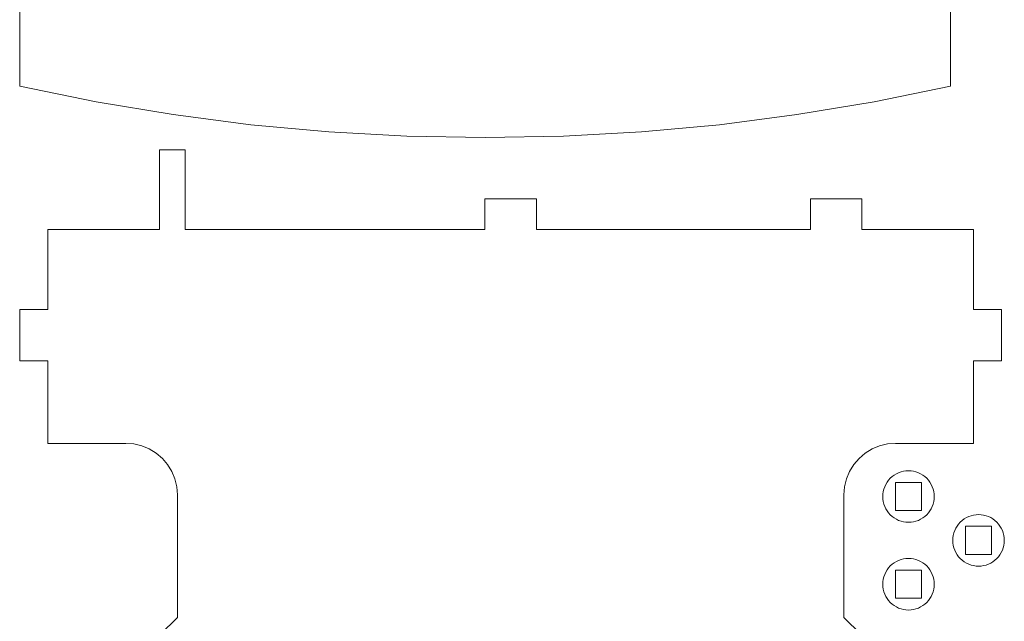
# Model space of a CAD drawing. Header units: millimetres. Extents: x -198 to 278, y -321 to 286.
# Tile 28 of 256: x -196 to -91, y -4 to 61. Entities that reach past the tile are written whole.
import ezdxf

# ---------------------------------------------------------------- set-up
doc = ezdxf.new("R2010")
doc.units = ezdxf.units.MM
doc.header["$MEASUREMENT"] = 0
doc.layers.add('Layer 1', color=7, linetype='Continuous')

msp = doc.modelspace()

# ---------------------------------------------------------------- linework, layer by layer
at = {"layer": 'Layer 1', "color": 175, "lineweight": 9}
for points, knots in [([(-99.7604, 141.7492), (-99.7604, 141.7492), (-99.7604, 147.7454), (-99.7604, 147.7454), (-99.7604, 147.7454), (-96.2404, 147.7454), (-96.2404, 147.7454), (-96.2404, 147.7454), (-96.2404, 177.0659), (-96.2404, 177.0659), (-96.2404, 177.0659), (-98.9884, 177.0659), (-98.9884, 177.0659), (-98.9884, 177.0659), (-98.9884, 180.064), (-98.9884, 180.064), (-98.9884, 180.064), (-96.2404, 180.064), (-96.2404, 180.064), (-96.2404, 180.064), (-96.2404, 219.5274), (-96.2404, 219.5274), (-96.2404, 219.5274), (-99.7604, 219.5274), (-99.7604, 219.5274), (-99.7604, 219.5274), (-99.7604, 225.5235), (-99.7604, 225.5235), (-99.7604, 225.5235), (-96.2404, 225.5235), (-96.2404, 225.5235), (-96.2404, 225.5235), (-96.2404, 233.7677), (-96.2404, 233.7677), (-96.2404, 233.7677), (-96.3025, 234.2484), (-96.3025, 234.2484), (-96.3025, 234.2484), (-96.4845, 234.7097), (-96.4845, 234.7097), (-96.4845, 234.7097), (-96.774, 235.1199), (-96.774, 235.1199), (-96.774, 235.1199), (-97.1513, 235.4512), (-97.1513, 235.4512), (-97.1513, 235.4512), (-97.5906, 235.681), (-97.5906, 235.681), (-97.5906, 235.681), (-98.0621, 235.7936), (-98.0621, 235.7936), (-98.0621, 235.7936), (-100.362, 236.0383), (-100.362, 236.0383), (-100.362, 236.0383), (-104.4875, 236.4388), (-104.4875, 236.4388), (-104.4875, 236.4388), (-108.6165, 236.8013), (-108.6165, 236.8013), (-108.6165, 236.8013), (-112.7487, 237.1257), (-112.7487, 237.1257), (-112.7487, 237.1257), (-116.8836, 237.412), (-116.8836, 237.412), (-116.8836, 237.412), (-121.0211, 237.6602), (-121.0211, 237.6602), (-121.0211, 237.6602), (-125.1606, 237.8703), (-125.1606, 237.8703), (-125.1606, 237.8703), (-129.302, 238.0422), (-129.302, 238.0422), (-129.302, 238.0422), (-133.4447, 238.1759), (-133.4447, 238.1759), (-133.4447, 238.1759), (-137.5885, 238.2714), (-137.5885, 238.2714), (-137.5885, 238.2714), (-145.8778, 238.3478), (-145.8778, 238.3478), (-145.8778, 238.3478), (-154.1671, 238.2714), (-154.1671, 238.2714), (-154.1671, 238.2714), (-158.3109, 238.1759), (-158.3109, 238.1759), (-158.3109, 238.1759), (-162.4536, 238.0422), (-162.4536, 238.0422), (-162.4536, 238.0422), (-166.5949, 237.8703), (-166.5949, 237.8703), (-166.5949, 237.8703), (-170.7345, 237.6602), (-170.7345, 237.6602), (-170.7345, 237.6602), (-174.8719, 237.412), (-174.8719, 237.412), (-174.8719, 237.412), (-179.0069, 237.1257), (-179.0069, 237.1257), (-179.0069, 237.1257), (-183.1391, 236.8013), (-183.1391, 236.8013), (-183.1391, 236.8013), (-187.2681, 236.4388), (-187.2681, 236.4388), (-187.2681, 236.4388), (-191.3936, 236.0383), (-191.3936, 236.0383), (-191.3936, 236.0383), (-193.6934, 235.7936), (-193.6934, 235.7936), (-193.6934, 235.7936), (-194.1649, 235.681), (-194.1649, 235.681), (-194.1649, 235.681), (-194.6043, 235.4512), (-194.6043, 235.4512), (-194.6043, 235.4512), (-194.9816, 235.1199), (-194.9816, 235.1199), (-194.9816, 235.1199), (-195.2711, 234.7097), (-195.2711, 234.7097), (-195.2711, 234.7097), (-195.4531, 234.2484), (-195.4531, 234.2484), (-195.4531, 234.2484), (-195.5152, 233.7677), (-195.5152, 233.7677), (-195.5152, 233.7677), (-195.5152, 225.5235), (-195.5152, 225.5235), (-195.5152, 225.5235), (-191.9998, 225.5235), (-191.9998, 225.5235), (-191.9998, 225.5235), (-191.9998, 219.5274), (-191.9998, 219.5274), (-191.9998, 219.5274), (-195.5152, 219.5274), (-195.5152, 219.5274), (-195.5152, 219.5274), (-195.5152, 180.064), (-195.5152, 180.064), (-195.5152, 180.064), (-192.7671, 180.064), (-192.7671, 180.064), (-192.7671, 180.064), (-192.7671, 177.0659), (-192.7671, 177.0659), (-192.7671, 177.0659), (-195.5152, 177.0659), (-195.5152, 177.0659), (-195.5152, 177.0659), (-195.5152, 147.7454), (-195.5152, 147.7454), (-195.5152, 147.7454), (-191.9998, 147.7454), (-191.9998, 147.7454), (-191.9998, 147.7454), (-191.9998, 141.7492), (-191.9998, 141.7492), (-191.9998, 141.7492), (-195.5152, 141.7492), (-195.5152, 141.7492), (-195.5152, 141.7492), (-195.5152, 107.4025), (-195.5152, 107.4025), (-195.5152, 107.4025), (-192.7671, 107.4025), (-192.7671, 107.4025), (-192.7671, 107.4025), (-192.7671, 104.4045), (-192.7671, 104.4045), (-192.7671, 104.4045), (-195.5152, 104.4045), (-195.5152, 104.4045), (-195.5152, 104.4045), (-195.5152, 69.9673), (-195.5152, 69.9673), (-195.5152, 69.9673), (-191.9998, 69.9673), (-191.9998, 69.9673), (-191.9998, 69.9673), (-191.9998, 63.9712), (-191.9998, 63.9712), (-191.9998, 63.9712), (-195.5152, 63.9712), (-195.5152, 63.9712), (-195.5152, 63.9712), (-195.5152, 53.437), (-195.5152, 53.437), (-195.5152, 53.437), (-187.3573, 51.7629), (-187.3573, 51.7629), (-187.3573, 51.7629), (-179.1367, 50.3897), (-179.1367, 50.3897), (-179.1367, 50.3897), (-170.866, 49.3195), (-170.866, 49.3195), (-170.866, 49.3195), (-162.5576, 48.554), (-162.5576, 48.554), (-162.5576, 48.554), (-154.224, 48.0942), (-154.224, 48.0942), (-154.224, 48.0942), (-145.8778, 47.9408), (-145.8778, 47.9408), (-145.8778, 47.9408), (-137.5316, 48.0942), (-137.5316, 48.0942), (-137.5316, 48.0942), (-129.198, 48.554), (-129.198, 48.554), (-129.198, 48.554), (-120.8895, 49.3195), (-120.8895, 49.3195), (-120.8895, 49.3195), (-112.6188, 50.3897), (-112.6188, 50.3897), (-112.6188, 50.3897), (-104.3983, 51.7629), (-104.3983, 51.7629), (-104.3983, 51.7629), (-96.2404, 53.437), (-96.2404, 53.437), (-96.2404, 53.437), (-96.2404, 63.9712), (-96.2404, 63.9712), (-96.2404, 63.9712), (-99.7604, 63.9712), (-99.7604, 63.9712), (-99.7604, 63.9712), (-99.7604, 69.9673), (-99.7604, 69.9673), (-99.7604, 69.9673), (-96.2404, 69.9673), (-96.2404, 69.9673), (-96.2404, 69.9673), (-96.2404, 104.4045), (-96.2404, 104.4045), (-96.2404, 104.4045), (-98.9884, 104.4045), (-98.9884, 104.4045), (-98.9884, 104.4045), (-98.9884, 107.4025), (-98.9884, 107.4025), (-98.9884, 107.4025), (-96.2404, 107.4025), (-96.2404, 107.4025), (-96.2404, 107.4025), (-96.2404, 141.7492), (-96.2404, 141.7492), (-96.2404, 141.7492), (-99.7604, 141.7492), (-99.7604, 141.7492)], [0, 0, 0, 0, 0.01136364, 0.01136364, 0.01136364, 0.02272727, 0.02272727, 0.02272727, 0.03409091, 0.03409091, 0.03409091, 0.04545455, 0.04545455, 0.04545455, 0.05681818, 0.05681818, 0.05681818, 0.06818182, 0.06818182, 0.06818182, 0.07954545, 0.07954545, 0.07954545, 0.09090909, 0.09090909, 0.09090909, 0.10227273, 0.10227273, 0.10227273, 0.11363636, 0.11363636, 0.11363636, 0.125, 0.125, 0.125, 0.13636364, 0.13636364, 0.13636364, 0.14772727, 0.14772727, 0.14772727, 0.15909091, 0.15909091, 0.15909091, 0.17045455, 0.17045455, 0.17045455, 0.18181818, 0.18181818, 0.18181818, 0.19318182, 0.19318182, 0.19318182, 0.20454545, 0.20454545, 0.20454545, 0.21590909, 0.21590909, 0.21590909, 0.22727273, 0.22727273, 0.22727273, 0.23863636, 0.23863636, 0.23863636, 0.25, 0.25, 0.25, 0.26136364, 0.26136364, 0.26136364, 0.27272727, 0.27272727, 0.27272727, 0.28409091, 0.28409091, 0.28409091, 0.29545455, 0.29545455, 0.29545455, 0.30681818, 0.30681818, 0.30681818, 0.31818182, 0.31818182, 0.31818182, 0.32954545, 0.32954545, 0.32954545, 0.34090909, 0.34090909, 0.34090909, 0.35227273, 0.35227273, 0.35227273, 0.36363636, 0.36363636, 0.36363636, 0.375, 0.375, 0.375, 0.38636364, 0.38636364, 0.38636364, 0.39772727, 0.39772727, 0.39772727, 0.40909091, 0.40909091, 0.40909091, 0.42045455, 0.42045455, 0.42045455, 0.43181818, 0.43181818, 0.43181818, 0.44318182, 0.44318182, 0.44318182, 0.45454545, 0.45454545, 0.45454545, 0.46590909, 0.46590909, 0.46590909, 0.47727273, 0.47727273, 0.47727273, 0.48863636, 0.48863636, 0.48863636, 0.5, 0.5, 0.5, 0.51136364, 0.51136364, 0.51136364, 0.52272727, 0.52272727, 0.52272727, 0.53409091, 0.53409091, 0.53409091, 0.54545455, 0.54545455, 0.54545455, 0.55681818, 0.55681818, 0.55681818, 0.56818182, 0.56818182, 0.56818182, 0.57954545, 0.57954545, 0.57954545, 0.59090909, 0.59090909, 0.59090909, 0.60227273, 0.60227273, 0.60227273, 0.61363636, 0.61363636, 0.61363636, 0.625, 0.625, 0.625, 0.63636364, 0.63636364, 0.63636364, 0.64772727, 0.64772727, 0.64772727, 0.65909091, 0.65909091, 0.65909091, 0.67045455, 0.67045455, 0.67045455, 0.68181818, 0.68181818, 0.68181818, 0.69318182, 0.69318182, 0.69318182, 0.70454545, 0.70454545, 0.70454545, 0.71590909, 0.71590909, 0.71590909, 0.72727273, 0.72727273, 0.72727273, 0.73863636, 0.73863636, 0.73863636, 0.75, 0.75, 0.75, 0.76136364, 0.76136364, 0.76136364, 0.77272727, 0.77272727, 0.77272727, 0.78409091, 0.78409091, 0.78409091, 0.79545455, 0.79545455, 0.79545455, 0.80681818, 0.80681818, 0.80681818, 0.81818182, 0.81818182, 0.81818182, 0.82954545, 0.82954545, 0.82954545, 0.84090909, 0.84090909, 0.84090909, 0.85227273, 0.85227273, 0.85227273, 0.86363636, 0.86363636, 0.86363636, 0.875, 0.875, 0.875, 0.88636364, 0.88636364, 0.88636364, 0.89772727, 0.89772727, 0.89772727, 0.90909091, 0.90909091, 0.90909091, 0.92045455, 0.92045455, 0.92045455, 0.93181818, 0.93181818, 0.93181818, 0.94318182, 0.94318182, 0.94318182, 0.95454545, 0.95454545, 0.95454545, 0.96590909, 0.96590909, 0.96590909, 0.97727273, 0.97727273, 0.97727273, 0.98863636, 0.98863636, 0.98863636, 1, 1, 1, 1]), ([(-107.6133, -103.4056), (-107.6133, -103.4056), (-107.6133, -89.8461), (-107.6133, -89.8461), (-107.6133, -89.8461), (-107.5456, -88.9863), (-107.5456, -88.9863), (-107.5456, -88.9863), (-107.3443, -88.1477), (-107.3443, -88.1477), (-107.3443, -88.1477), (-107.0142, -87.3509), (-107.0142, -87.3509), (-107.0142, -87.3509), (-106.5636, -86.6155), (-106.5636, -86.6155), (-106.5636, -86.6155), (-106.0035, -85.9597), (-106.0035, -85.9597), (-106.0035, -85.9597), (-105.3477, -85.3996), (-105.3477, -85.3996), (-105.3477, -85.3996), (-104.6123, -84.949), (-104.6123, -84.949), (-104.6123, -84.949), (-103.8155, -84.619), (-103.8155, -84.619), (-103.8155, -84.619), (-102.9769, -84.4176), (-102.9769, -84.4176), (-102.9769, -84.4176), (-102.1171, -84.35), (-102.1171, -84.35), (-102.1171, -84.35), (-93.789, -84.35), (-93.789, -84.35), (-93.789, -84.35), (-93.789, -64.9642), (-93.789, -64.9642), (-93.789, -64.9642), (-90.8009, -64.9642), (-90.8009, -64.9642), (-90.8009, -64.9642), (-90.8009, -59.4681), (-90.8009, -59.4681), (-90.8009, -59.4681), (-93.789, -59.4681), (-93.789, -59.4681), (-93.789, -59.4681), (-93.789, -40.0824), (-93.789, -40.0824), (-93.789, -40.0824), (-102.1171, -40.0824), (-102.1171, -40.0824), (-102.1171, -40.0824), (-102.9769, -40.0147), (-102.9769, -40.0147), (-102.9769, -40.0147), (-103.8155, -39.8134), (-103.8155, -39.8134), (-103.8155, -39.8134), (-104.6123, -39.4834), (-104.6123, -39.4834), (-104.6123, -39.4834), (-105.3477, -39.0327), (-105.3477, -39.0327), (-105.3477, -39.0327), (-106.0035, -38.4726), (-106.0035, -38.4726), (-106.0035, -38.4726), (-106.5636, -37.8168), (-106.5636, -37.8168), (-106.5636, -37.8168), (-107.0142, -37.0815), (-107.0142, -37.0815), (-107.0142, -37.0815), (-107.3443, -36.2847), (-107.3443, -36.2847), (-107.3443, -36.2847), (-107.5456, -35.4461), (-107.5456, -35.4461), (-107.5456, -35.4461), (-107.6133, -34.5863), (-107.6133, -34.5863), (-107.6133, -34.5863), (-107.6133, -21.5296), (-107.6133, -21.5296), (-107.6133, -21.5296), (-105.7812, -19.6976), (-105.7812, -19.6976), (-105.7812, -19.6976), (-105.7812, -18.3235), (-105.7812, -18.3235), (-105.7812, -18.3235), (-95.163, -18.3235), (-95.163, -18.3235), (-95.163, -18.3235), (-94.247, -17.4075), (-94.247, -17.4075), (-94.247, -17.4075), (-94.247, -13.8684), (-94.247, -13.8684), (-94.247, -13.8684), (-111.2773, -13.8684), (-111.2773, -13.8684), (-111.2773, -13.8684), (-111.2773, -10.8704), (-111.2773, -10.8704), (-111.2773, -10.8704), (-94.247, -10.8704), (-94.247, -10.8704), (-94.247, -10.8704), (-94.247, -7.3313), (-94.247, -7.3313), (-94.247, -7.3313), (-95.163, -6.4153), (-95.163, -6.4153), (-95.163, -6.4153), (-105.7812, -6.4153), (-105.7812, -6.4153), (-105.7812, -6.4153), (-105.7812, -5.0412), (-105.7812, -5.0412), (-105.7812, -5.0412), (-107.6133, -3.2092), (-107.6133, -3.2092), (-107.6133, -3.2092), (-107.6133, 9.8472), (-107.6133, 9.8472), (-107.6133, 9.8472), (-107.5456, 10.707), (-107.5456, 10.707), (-107.5456, 10.707), (-107.3443, 11.5456), (-107.3443, 11.5456), (-107.3443, 11.5456), (-107.0142, 12.3424), (-107.0142, 12.3424), (-107.0142, 12.3424), (-106.5636, 13.0778), (-106.5636, 13.0778), (-106.5636, 13.0778), (-106.0035, 13.7336), (-106.0035, 13.7336), (-106.0035, 13.7336), (-105.3477, 14.2937), (-105.3477, 14.2937), (-105.3477, 14.2937), (-104.6123, 14.7443), (-104.6123, 14.7443), (-104.6123, 14.7443), (-103.8155, 15.0744), (-103.8155, 15.0744), (-103.8155, 15.0744), (-102.9769, 15.2757), (-102.9769, 15.2757), (-102.9769, 15.2757), (-102.1171, 15.3434), (-102.1171, 15.3434), (-102.1171, 15.3434), (-93.789, 15.3434), (-93.789, 15.3434), (-93.789, 15.3434), (-93.789, 24.1244), (-93.789, 24.1244), (-93.789, 24.1244), (-90.7909, 24.1244), (-90.7909, 24.1244), (-90.7909, 24.1244), (-90.7909, 29.6205), (-90.7909, 29.6205), (-90.7909, 29.6205), (-93.789, 29.6205), (-93.789, 29.6205), (-93.789, 29.6205), (-93.789, 38.1515), (-93.789, 38.1515), (-93.789, 38.1515), (-105.6972, 38.1515), (-105.6972, 38.1515), (-105.6972, 38.1515), (-105.6972, 41.3996), (-105.6972, 41.3996), (-105.6972, 41.3996), (-111.1934, 41.3996), (-111.1934, 41.3996), (-111.1934, 41.3996), (-111.1934, 38.1515), (-111.1934, 38.1515), (-111.1934, 38.1515), (-140.405, 38.1515), (-140.405, 38.1515), (-140.405, 38.1515), (-140.405, 41.3996), (-140.405, 41.3996), (-140.405, 41.3996), (-145.9011, 41.3996), (-145.9011, 41.3996), (-145.9011, 41.3996), (-145.9011, 38.1515), (-145.9011, 38.1515), (-145.9011, 38.1515), (-177.8608, 38.1515), (-177.8608, 38.1515), (-177.8608, 38.1515), (-177.8608, 46.6457), (-177.8608, 46.6457), (-177.8608, 46.6457), (-180.6088, 46.6457), (-180.6088, 46.6457), (-180.6088, 46.6457), (-180.6088, 38.1515), (-180.6088, 38.1515), (-180.6088, 38.1515), (-192.5171, 38.1515), (-192.5171, 38.1515), (-192.5171, 38.1515), (-192.5171, 29.6205), (-192.5171, 29.6205), (-192.5171, 29.6205), (-195.5152, 29.6205), (-195.5152, 29.6205), (-195.5152, 29.6205), (-195.5152, 24.1244), (-195.5152, 24.1244), (-195.5152, 24.1244), (-192.5171, 24.1244), (-192.5171, 24.1244), (-192.5171, 24.1244), (-192.5171, 15.3434), (-192.5171, 15.3434), (-192.5171, 15.3434), (-184.1889, 15.3434), (-184.1889, 15.3434), (-184.1889, 15.3434), (-183.3292, 15.2757), (-183.3292, 15.2757), (-183.3292, 15.2757), (-182.4905, 15.0744), (-182.4905, 15.0744), (-182.4905, 15.0744), (-181.6938, 14.7443), (-181.6938, 14.7443), (-181.6938, 14.7443), (-180.9584, 14.2937), (-180.9584, 14.2937), (-180.9584, 14.2937), (-180.3026, 13.7336), (-180.3026, 13.7336), (-180.3026, 13.7336), (-179.7425, 13.0778), (-179.7425, 13.0778), (-179.7425, 13.0778), (-179.2919, 12.3424), (-179.2919, 12.3424), (-179.2919, 12.3424), (-178.9618, 11.5456), (-178.9618, 11.5456), (-178.9618, 11.5456), (-178.7605, 10.707), (-178.7605, 10.707), (-178.7605, 10.707), (-178.6928, 9.8472), (-178.6928, 9.8472), (-178.6928, 9.8472), (-178.6928, -3.2092), (-178.6928, -3.2092), (-178.6928, -3.2092), (-180.5249, -5.0412), (-180.5249, -5.0412), (-180.5249, -5.0412), (-180.5249, -6.4153), (-180.5249, -6.4153), (-180.5249, -6.4153), (-191.1431, -6.4153), (-191.1431, -6.4153), (-191.1431, -6.4153), (-192.0591, -7.3313), (-192.0591, -7.3313), (-192.0591, -7.3313), (-192.0591, -10.8704), (-192.0591, -10.8704), (-192.0591, -10.8704), (-175.0287, -10.8704), (-175.0287, -10.8704), (-175.0287, -10.8704), (-175.0287, -13.8684), (-175.0287, -13.8684), (-175.0287, -13.8684), (-192.0591, -13.8684), (-192.0591, -13.8684), (-192.0591, -13.8684), (-192.0591, -17.4075), (-192.0591, -17.4075), (-192.0591, -17.4075), (-191.1431, -18.3235), (-191.1431, -18.3235), (-191.1431, -18.3235), (-180.5249, -18.3235), (-180.5249, -18.3235), (-180.5249, -18.3235), (-180.5249, -19.6976), (-180.5249, -19.6976), (-180.5249, -19.6976), (-178.6928, -21.5296), (-178.6928, -21.5296), (-178.6928, -21.5296), (-178.6928, -34.5863), (-178.6928, -34.5863), (-178.6928, -34.5863), (-178.7605, -35.4461), (-178.7605, -35.4461), (-178.7605, -35.4461), (-178.9618, -36.2847), (-178.9618, -36.2847), (-178.9618, -36.2847), (-179.2919, -37.0815), (-179.2919, -37.0815), (-179.2919, -37.0815), (-179.7425, -37.8168), (-179.7425, -37.8168), (-179.7425, -37.8168), (-180.3026, -38.4726), (-180.3026, -38.4726), (-180.3026, -38.4726), (-180.9584, -39.0327), (-180.9584, -39.0327), (-180.9584, -39.0327), (-181.6938, -39.4834), (-181.6938, -39.4834), (-181.6938, -39.4834), (-182.4905, -39.8134), (-182.4905, -39.8134), (-182.4905, -39.8134), (-183.3292, -40.0147), (-183.3292, -40.0147), (-183.3292, -40.0147), (-184.1889, -40.0824), (-184.1889, -40.0824), (-184.1889, -40.0824), (-192.5171, -40.0824), (-192.5171, -40.0824), (-192.5171, -40.0824), (-192.5171, -59.4681), (-192.5171, -59.4681), (-192.5171, -59.4681), (-195.5152, -59.4681), (-195.5152, -59.4681), (-195.5152, -59.4681), (-195.5152, -64.9642), (-195.5152, -64.9642), (-195.5152, -64.9642), (-192.5171, -64.9642), (-192.5171, -64.9642), (-192.5171, -64.9642), (-192.5171, -84.35), (-192.5171, -84.35), (-192.5171, -84.35), (-184.1889, -84.35), (-184.1889, -84.35), (-184.1889, -84.35), (-183.3292, -84.4176), (-183.3292, -84.4176), (-183.3292, -84.4176), (-182.4905, -84.619), (-182.4905, -84.619), (-182.4905, -84.619), (-181.6938, -84.949), (-181.6938, -84.949), (-181.6938, -84.949), (-180.9584, -85.3996), (-180.9584, -85.3996), (-180.9584, -85.3996), (-180.3026, -85.9597), (-180.3026, -85.9597), (-180.3026, -85.9597), (-179.7425, -86.6155), (-179.7425, -86.6155), (-179.7425, -86.6155), (-179.2919, -87.3509), (-179.2919, -87.3509), (-179.2919, -87.3509), (-178.9618, -88.1477), (-178.9618, -88.1477), (-178.9618, -88.1477), (-178.7605, -88.9863), (-178.7605, -88.9863), (-178.7605, -88.9863), (-178.6928, -89.8461), (-178.6928, -89.8461), (-178.6928, -89.8461), (-178.6928, -103.4056), (-178.6928, -103.4056), (-178.6928, -103.4056), (-180.5249, -105.2376), (-180.5249, -105.2376), (-180.5249, -105.2376), (-180.5249, -106.6116), (-180.5249, -106.6116), (-180.5249, -106.6116), (-191.1431, -106.6116), (-191.1431, -106.6116), (-191.1431, -106.6116), (-192.0591, -107.5277), (-192.0591, -107.5277), (-192.0591, -107.5277), (-192.0591, -111.0643), (-192.0591, -111.0643), (-192.0591, -111.0643), (-175.0287, -111.0643), (-175.0287, -111.0643), (-175.0287, -111.0643), (-175.0287, -114.0624), (-175.0287, -114.0624), (-175.0287, -114.0624), (-192.0591, -114.0624), (-192.0591, -114.0624), (-192.0591, -114.0624), (-192.0591, -117.6039), (-192.0591, -117.6039), (-192.0591, -117.6039), (-191.1431, -118.5199), (-191.1431, -118.5199), (-191.1431, -118.5199), (-180.5249, -118.5199), (-180.5249, -118.5199), (-180.5249, -118.5199), (-180.5249, -119.894), (-180.5249, -119.894), (-180.5249, -119.894), (-178.6928, -121.726), (-178.6928, -121.726), (-178.6928, -121.726), (-178.6928, -135.2758), (-178.6928, -135.2758), (-178.6928, -135.2758), (-178.7605, -136.1356), (-178.7605, -136.1356), (-178.7605, -136.1356), (-178.9618, -136.9742), (-178.9618, -136.9742), (-178.9618, -136.9742), (-179.2919, -137.771), (-179.2919, -137.771), (-179.2919, -137.771), (-179.7425, -138.5064), (-179.7425, -138.5064), (-179.7425, -138.5064), (-180.3026, -139.1622), (-180.3026, -139.1622), (-180.3026, -139.1622), (-180.9584, -139.7223), (-180.9584, -139.7223), (-180.9584, -139.7223), (-181.6938, -140.1729), (-181.6938, -140.1729), (-181.6938, -140.1729), (-182.4905, -140.503), (-182.4905, -140.503), (-182.4905, -140.503), (-183.3292, -140.7043), (-183.3292, -140.7043), (-183.3292, -140.7043), (-184.1889, -140.772), (-184.1889, -140.772), (-184.1889, -140.772), (-192.5171, -140.772), (-192.5171, -140.772), (-192.5171, -140.772), (-192.5171, -153.8994), (-192.5171, -153.8994), (-192.5171, -153.8994), (-183.4522, -153.8994), (-183.4522, -153.8994), (-183.4522, -153.8994), (-183.4522, -156.8994), (-183.4522, -156.8994), (-183.4522, -156.8994), (-177.4543, -156.8994), (-177.4543, -156.8994), (-177.4543, -156.8994), (-177.4543, -153.8994), (-177.4543, -153.8994), (-177.4543, -153.8994), (-146.149, -153.8994), (-146.149, -153.8994), (-146.149, -153.8994), (-146.149, -156.8994), (-146.149, -156.8994), (-146.149, -156.8994), (-140.1511, -156.8994), (-140.1511, -156.8994), (-140.1511, -156.8994), (-140.1511, -153.8994), (-140.1511, -153.8994), (-140.1511, -153.8994), (-108.8458, -153.8994), (-108.8458, -153.8994), (-108.8458, -153.8994), (-108.8458, -156.8994), (-108.8458, -156.8994), (-108.8458, -156.8994), (-102.8479, -156.8994), (-102.8479, -156.8994), (-102.8479, -156.8994), (-102.8479, -153.8994), (-102.8479, -153.8994), (-102.8479, -153.8994), (-93.789, -153.8994), (-93.789, -153.8994), (-93.789, -153.8994), (-93.789, -140.772), (-93.789, -140.772), (-93.789, -140.772), (-102.1171, -140.772), (-102.1171, -140.772), (-102.1171, -140.772), (-102.9769, -140.7043), (-102.9769, -140.7043), (-102.9769, -140.7043), (-103.8155, -140.503), (-103.8155, -140.503), (-103.8155, -140.503), (-104.6123, -140.1729), (-104.6123, -140.1729), (-104.6123, -140.1729), (-105.3477, -139.7223), (-105.3477, -139.7223), (-105.3477, -139.7223), (-106.0035, -139.1622), (-106.0035, -139.1622), (-106.0035, -139.1622), (-106.5636, -138.5064), (-106.5636, -138.5064), (-106.5636, -138.5064), (-107.0142, -137.771), (-107.0142, -137.771), (-107.0142, -137.771), (-107.3443, -136.9742), (-107.3443, -136.9742), (-107.3443, -136.9742), (-107.5456, -136.1356), (-107.5456, -136.1356), (-107.5456, -136.1356), (-107.6133, -135.2758), (-107.6133, -135.2758), (-107.6133, -135.2758), (-107.6133, -121.726), (-107.6133, -121.726), (-107.6133, -121.726), (-105.7812, -119.894), (-105.7812, -119.894), (-105.7812, -119.894), (-105.7812, -118.5199), (-105.7812, -118.5199), (-105.7812, -118.5199), (-95.163, -118.5199), (-95.163, -118.5199), (-95.163, -118.5199), (-94.247, -117.6039), (-94.247, -117.6039), (-94.247, -117.6039), (-94.247, -114.0624), (-94.247, -114.0624), (-94.247, -114.0624), (-111.2773, -114.0624), (-111.2773, -114.0624), (-111.2773, -114.0624), (-111.2773, -111.0643), (-111.2773, -111.0643), (-111.2773, -111.0643), (-94.247, -111.0643), (-94.247, -111.0643), (-94.247, -111.0643), (-94.247, -107.5277), (-94.247, -107.5277), (-94.247, -107.5277), (-95.163, -106.6116), (-95.163, -106.6116), (-95.163, -106.6116), (-105.7812, -106.6116), (-105.7812, -106.6116), (-105.7812, -106.6116), (-105.7812, -105.2376), (-105.7812, -105.2376), (-105.7812, -105.2376), (-107.6133, -103.4056), (-107.6133, -103.4056)], [0, 0, 0, 0, 0.00510204, 0.00510204, 0.00510204, 0.01020408, 0.01020408, 0.01020408, 0.01530612, 0.01530612, 0.01530612, 0.02040816, 0.02040816, 0.02040816, 0.0255102, 0.0255102, 0.0255102, 0.03061224, 0.03061224, 0.03061224, 0.03571429, 0.03571429, 0.03571429, 0.04081633, 0.04081633, 0.04081633, 0.04591837, 0.04591837, 0.04591837, 0.05102041, 0.05102041, 0.05102041, 0.05612245, 0.05612245, 0.05612245, 0.06122449, 0.06122449, 0.06122449, 0.06632653, 0.06632653, 0.06632653, 0.07142857, 0.07142857, 0.07142857, 0.07653061, 0.07653061, 0.07653061, 0.08163265, 0.08163265, 0.08163265, 0.08673469, 0.08673469, 0.08673469, 0.09183673, 0.09183673, 0.09183673, 0.09693878, 0.09693878, 0.09693878, 0.10204082, 0.10204082, 0.10204082, 0.10714286, 0.10714286, 0.10714286, 0.1122449, 0.1122449, 0.1122449, 0.11734694, 0.11734694, 0.11734694, 0.12244898, 0.12244898, 0.12244898, 0.12755102, 0.12755102, 0.12755102, 0.13265306, 0.13265306, 0.13265306, 0.1377551, 0.1377551, 0.1377551, 0.14285714, 0.14285714, 0.14285714, 0.14795918, 0.14795918, 0.14795918, 0.15306122, 0.15306122, 0.15306122, 0.15816327, 0.15816327, 0.15816327, 0.16326531, 0.16326531, 0.16326531, 0.16836735, 0.16836735, 0.16836735, 0.17346939, 0.17346939, 0.17346939, 0.17857143, 0.17857143, 0.17857143, 0.18367347, 0.18367347, 0.18367347, 0.18877551, 0.18877551, 0.18877551, 0.19387755, 0.19387755, 0.19387755, 0.19897959, 0.19897959, 0.19897959, 0.20408163, 0.20408163, 0.20408163, 0.20918367, 0.20918367, 0.20918367, 0.21428571, 0.21428571, 0.21428571, 0.21938776, 0.21938776, 0.21938776, 0.2244898, 0.2244898, 0.2244898, 0.22959184, 0.22959184, 0.22959184, 0.23469388, 0.23469388, 0.23469388, 0.23979592, 0.23979592, 0.23979592, 0.24489796, 0.24489796, 0.24489796, 0.25, 0.25, 0.25, 0.25510204, 0.25510204, 0.25510204, 0.26020408, 0.26020408, 0.26020408, 0.26530612, 0.26530612, 0.26530612, 0.27040816, 0.27040816, 0.27040816, 0.2755102, 0.2755102, 0.2755102, 0.28061224, 0.28061224, 0.28061224, 0.28571429, 0.28571429, 0.28571429, 0.29081633, 0.29081633, 0.29081633, 0.29591837, 0.29591837, 0.29591837, 0.30102041, 0.30102041, 0.30102041, 0.30612245, 0.30612245, 0.30612245, 0.31122449, 0.31122449, 0.31122449, 0.31632653, 0.31632653, 0.31632653, 0.32142857, 0.32142857, 0.32142857, 0.32653061, 0.32653061, 0.32653061, 0.33163265, 0.33163265, 0.33163265, 0.33673469, 0.33673469, 0.33673469, 0.34183673, 0.34183673, 0.34183673, 0.34693878, 0.34693878, 0.34693878, 0.35204082, 0.35204082, 0.35204082, 0.35714286, 0.35714286, 0.35714286, 0.3622449, 0.3622449, 0.3622449, 0.36734694, 0.36734694, 0.36734694, 0.37244898, 0.37244898, 0.37244898, 0.37755102, 0.37755102, 0.37755102, 0.38265306, 0.38265306, 0.38265306, 0.3877551, 0.3877551, 0.3877551, 0.39285714, 0.39285714, 0.39285714, 0.39795918, 0.39795918, 0.39795918, 0.40306122, 0.40306122, 0.40306122, 0.40816327, 0.40816327, 0.40816327, 0.41326531, 0.41326531, 0.41326531, 0.41836735, 0.41836735, 0.41836735, 0.42346939, 0.42346939, 0.42346939, 0.42857143, 0.42857143, 0.42857143, 0.43367347, 0.43367347, 0.43367347, 0.43877551, 0.43877551, 0.43877551, 0.44387755, 0.44387755, 0.44387755, 0.44897959, 0.44897959, 0.44897959, 0.45408163, 0.45408163, 0.45408163, 0.45918367, 0.45918367, 0.45918367, 0.46428571, 0.46428571, 0.46428571, 0.46938776, 0.46938776, 0.46938776, 0.4744898, 0.4744898, 0.4744898, 0.47959184, 0.47959184, 0.47959184, 0.48469388, 0.48469388, 0.48469388, 0.48979592, 0.48979592, 0.48979592, 0.49489796, 0.49489796, 0.49489796, 0.5, 0.5, 0.5, 0.50510204, 0.50510204, 0.50510204, 0.51020408, 0.51020408, 0.51020408, 0.51530612, 0.51530612, 0.51530612, 0.52040816, 0.52040816, 0.52040816, 0.5255102, 0.5255102, 0.5255102, 0.53061224, 0.53061224, 0.53061224, 0.53571429, 0.53571429, 0.53571429, 0.54081633, 0.54081633, 0.54081633, 0.54591837, 0.54591837, 0.54591837, 0.55102041, 0.55102041, 0.55102041, 0.55612245, 0.55612245, 0.55612245, 0.56122449, 0.56122449, 0.56122449, 0.56632653, 0.56632653, 0.56632653, 0.57142857, 0.57142857, 0.57142857, 0.57653061, 0.57653061, 0.57653061, 0.58163265, 0.58163265, 0.58163265, 0.58673469, 0.58673469, 0.58673469, 0.59183673, 0.59183673, 0.59183673, 0.59693878, 0.59693878, 0.59693878, 0.60204082, 0.60204082, 0.60204082, 0.60714286, 0.60714286, 0.60714286, 0.6122449, 0.6122449, 0.6122449, 0.61734694, 0.61734694, 0.61734694, 0.62244898, 0.62244898, 0.62244898, 0.62755102, 0.62755102, 0.62755102, 0.63265306, 0.63265306, 0.63265306, 0.6377551, 0.6377551, 0.6377551, 0.64285714, 0.64285714, 0.64285714, 0.64795918, 0.64795918, 0.64795918, 0.65306122, 0.65306122, 0.65306122, 0.65816327, 0.65816327, 0.65816327, 0.66326531, 0.66326531, 0.66326531, 0.66836735, 0.66836735, 0.66836735, 0.67346939, 0.67346939, 0.67346939, 0.67857143, 0.67857143, 0.67857143, 0.68367347, 0.68367347, 0.68367347, 0.68877551, 0.68877551, 0.68877551, 0.69387755, 0.69387755, 0.69387755, 0.69897959, 0.69897959, 0.69897959, 0.70408163, 0.70408163, 0.70408163, 0.70918367, 0.70918367, 0.70918367, 0.71428571, 0.71428571, 0.71428571, 0.71938776, 0.71938776, 0.71938776, 0.7244898, 0.7244898, 0.7244898, 0.72959184, 0.72959184, 0.72959184, 0.73469388, 0.73469388, 0.73469388, 0.73979592, 0.73979592, 0.73979592, 0.74489796, 0.74489796, 0.74489796, 0.75, 0.75, 0.75, 0.75510204, 0.75510204, 0.75510204, 0.76020408, 0.76020408, 0.76020408, 0.76530612, 0.76530612, 0.76530612, 0.77040816, 0.77040816, 0.77040816, 0.7755102, 0.7755102, 0.7755102, 0.78061224, 0.78061224, 0.78061224, 0.78571429, 0.78571429, 0.78571429, 0.79081633, 0.79081633, 0.79081633, 0.79591837, 0.79591837, 0.79591837, 0.80102041, 0.80102041, 0.80102041, 0.80612245, 0.80612245, 0.80612245, 0.81122449, 0.81122449, 0.81122449, 0.81632653, 0.81632653, 0.81632653, 0.82142857, 0.82142857, 0.82142857, 0.82653061, 0.82653061, 0.82653061, 0.83163265, 0.83163265, 0.83163265, 0.83673469, 0.83673469, 0.83673469, 0.84183673, 0.84183673, 0.84183673, 0.84693878, 0.84693878, 0.84693878, 0.85204082, 0.85204082, 0.85204082, 0.85714286, 0.85714286, 0.85714286, 0.8622449, 0.8622449, 0.8622449, 0.86734694, 0.86734694, 0.86734694, 0.87244898, 0.87244898, 0.87244898, 0.87755102, 0.87755102, 0.87755102, 0.88265306, 0.88265306, 0.88265306, 0.8877551, 0.8877551, 0.8877551, 0.89285714, 0.89285714, 0.89285714, 0.89795918, 0.89795918, 0.89795918, 0.90306122, 0.90306122, 0.90306122, 0.90816327, 0.90816327, 0.90816327, 0.91326531, 0.91326531, 0.91326531, 0.91836735, 0.91836735, 0.91836735, 0.92346939, 0.92346939, 0.92346939, 0.92857143, 0.92857143, 0.92857143, 0.93367347, 0.93367347, 0.93367347, 0.93877551, 0.93877551, 0.93877551, 0.94387755, 0.94387755, 0.94387755, 0.94897959, 0.94897959, 0.94897959, 0.95408163, 0.95408163, 0.95408163, 0.95918367, 0.95918367, 0.95918367, 0.96428571, 0.96428571, 0.96428571, 0.96938776, 0.96938776, 0.96938776, 0.9744898, 0.9744898, 0.9744898, 0.97959184, 0.97959184, 0.97959184, 0.98469388, 0.98469388, 0.98469388, 0.98979592, 0.98979592, 0.98979592, 0.99489796, 0.99489796, 0.99489796, 1, 1, 1, 1]), ([(-99.2002, 11.9592), (-99.2002, 11.9592), (-98.9836, 11.7985), (-98.9836, 11.7985), (-98.9836, 11.7985), (-98.7838, 11.6174), (-98.7838, 11.6174), (-98.7838, 11.6174), (-98.6027, 11.4176), (-98.6027, 11.4176), (-98.6027, 11.4176), (-98.442, 11.201), (-98.442, 11.201), (-98.442, 11.201), (-98.3034, 10.9697), (-98.3034, 10.9697), (-98.3034, 10.9697), (-98.1881, 10.7259), (-98.1881, 10.7259), (-98.1881, 10.7259), (-98.0972, 10.472), (-98.0972, 10.472), (-98.0972, 10.472), (-98.0317, 10.2104), (-98.0317, 10.2104), (-98.0317, 10.2104), (-97.9921, 9.9436), (-97.9921, 9.9436), (-97.9921, 9.9436), (-97.9789, 9.6743), (-97.9789, 9.6743), (-97.9789, 9.6743), (-97.9921, 9.4049), (-97.9921, 9.4049), (-97.9921, 9.4049), (-98.0317, 9.1381), (-98.0317, 9.1381), (-98.0317, 9.1381), (-98.0972, 8.8765), (-98.0972, 8.8765), (-98.0972, 8.8765), (-98.1881, 8.6226), (-98.1881, 8.6226), (-98.1881, 8.6226), (-98.3034, 8.3788), (-98.3034, 8.3788), (-98.3034, 8.3788), (-98.442, 8.1475), (-98.442, 8.1475), (-98.442, 8.1475), (-98.6027, 7.9309), (-98.6027, 7.9309), (-98.6027, 7.9309), (-98.7838, 7.7311), (-98.7838, 7.7311), (-98.7838, 7.7311), (-98.9836, 7.55), (-98.9836, 7.55), (-98.9836, 7.55), (-99.2002, 7.3893), (-99.2002, 7.3893), (-99.2002, 7.3893), (-99.4315, 7.2507), (-99.4315, 7.2507), (-99.4315, 7.2507), (-99.6753, 7.1354), (-99.6753, 7.1354), (-99.6753, 7.1354), (-99.9293, 7.0445), (-99.9293, 7.0445), (-99.9293, 7.0445), (-100.1909, 6.979), (-100.1909, 6.979), (-100.1909, 6.979), (-100.4576, 6.9394), (-100.4576, 6.9394), (-100.4576, 6.9394), (-100.727, 6.9262), (-100.727, 6.9262), (-100.727, 6.9262), (-100.9963, 6.9394), (-100.9963, 6.9394), (-100.9963, 6.9394), (-101.2631, 6.979), (-101.2631, 6.979), (-101.2631, 6.979), (-101.5247, 7.0445), (-101.5247, 7.0445), (-101.5247, 7.0445), (-101.7786, 7.1354), (-101.7786, 7.1354), (-101.7786, 7.1354), (-102.0224, 7.2507), (-102.0224, 7.2507), (-102.0224, 7.2507), (-102.2537, 7.3893), (-102.2537, 7.3893), (-102.2537, 7.3893), (-102.4703, 7.55), (-102.4703, 7.55), (-102.4703, 7.55), (-102.6702, 7.7311), (-102.6702, 7.7311), (-102.6702, 7.7311), (-102.8513, 7.9309), (-102.8513, 7.9309), (-102.8513, 7.9309), (-103.0119, 8.1475), (-103.0119, 8.1475), (-103.0119, 8.1475), (-103.1506, 8.3788), (-103.1506, 8.3788), (-103.1506, 8.3788), (-103.2659, 8.6226), (-103.2659, 8.6226), (-103.2659, 8.6226), (-103.3567, 8.8765), (-103.3567, 8.8765), (-103.3567, 8.8765), (-103.4222, 9.1381), (-103.4222, 9.1381), (-103.4222, 9.1381), (-103.4618, 9.4049), (-103.4618, 9.4049), (-103.4618, 9.4049), (-103.475, 9.6743), (-103.475, 9.6743), (-103.475, 9.6743), (-103.4618, 9.9436), (-103.4618, 9.9436), (-103.4618, 9.9436), (-103.4222, 10.2104), (-103.4222, 10.2104), (-103.4222, 10.2104), (-103.3567, 10.472), (-103.3567, 10.472), (-103.3567, 10.472), (-103.2659, 10.7259), (-103.2659, 10.7259), (-103.2659, 10.7259), (-103.1506, 10.9697), (-103.1506, 10.9697), (-103.1506, 10.9697), (-103.0119, 11.201), (-103.0119, 11.201), (-103.0119, 11.201), (-102.8513, 11.4176), (-102.8513, 11.4176), (-102.8513, 11.4176), (-102.6702, 11.6174), (-102.6702, 11.6174), (-102.6702, 11.6174), (-102.4703, 11.7985), (-102.4703, 11.7985), (-102.4703, 11.7985), (-102.2537, 11.9592), (-102.2537, 11.9592), (-102.2537, 11.9592), (-102.0224, 12.0978), (-102.0224, 12.0978), (-102.0224, 12.0978), (-101.7786, 12.2131), (-101.7786, 12.2131), (-101.7786, 12.2131), (-101.5247, 12.304), (-101.5247, 12.304), (-101.5247, 12.304), (-101.2631, 12.3695), (-101.2631, 12.3695), (-101.2631, 12.3695), (-100.9963, 12.4091), (-100.9963, 12.4091), (-100.9963, 12.4091), (-100.727, 12.4223), (-100.727, 12.4223), (-100.727, 12.4223), (-100.4576, 12.4091), (-100.4576, 12.4091), (-100.4576, 12.4091), (-100.1909, 12.3695), (-100.1909, 12.3695), (-100.1909, 12.3695), (-99.9293, 12.304), (-99.9293, 12.304), (-99.9293, 12.304), (-99.6753, 12.2131), (-99.6753, 12.2131), (-99.6753, 12.2131), (-99.4315, 12.0978), (-99.4315, 12.0978), (-99.4315, 12.0978), (-99.2002, 11.9592), (-99.2002, 11.9592)], [0, 0, 0, 0, 0.015625, 0.015625, 0.015625, 0.03125, 0.03125, 0.03125, 0.046875, 0.046875, 0.046875, 0.0625, 0.0625, 0.0625, 0.078125, 0.078125, 0.078125, 0.09375, 0.09375, 0.09375, 0.109375, 0.109375, 0.109375, 0.125, 0.125, 0.125, 0.140625, 0.140625, 0.140625, 0.15625, 0.15625, 0.15625, 0.171875, 0.171875, 0.171875, 0.1875, 0.1875, 0.1875, 0.203125, 0.203125, 0.203125, 0.21875, 0.21875, 0.21875, 0.234375, 0.234375, 0.234375, 0.25, 0.25, 0.25, 0.265625, 0.265625, 0.265625, 0.28125, 0.28125, 0.28125, 0.296875, 0.296875, 0.296875, 0.3125, 0.3125, 0.3125, 0.328125, 0.328125, 0.328125, 0.34375, 0.34375, 0.34375, 0.359375, 0.359375, 0.359375, 0.375, 0.375, 0.375, 0.390625, 0.390625, 0.390625, 0.40625, 0.40625, 0.40625, 0.421875, 0.421875, 0.421875, 0.4375, 0.4375, 0.4375, 0.453125, 0.453125, 0.453125, 0.46875, 0.46875, 0.46875, 0.484375, 0.484375, 0.484375, 0.5, 0.5, 0.5, 0.515625, 0.515625, 0.515625, 0.53125, 0.53125, 0.53125, 0.546875, 0.546875, 0.546875, 0.5625, 0.5625, 0.5625, 0.578125, 0.578125, 0.578125, 0.59375, 0.59375, 0.59375, 0.609375, 0.609375, 0.609375, 0.625, 0.625, 0.625, 0.640625, 0.640625, 0.640625, 0.65625, 0.65625, 0.65625, 0.671875, 0.671875, 0.671875, 0.6875, 0.6875, 0.6875, 0.703125, 0.703125, 0.703125, 0.71875, 0.71875, 0.71875, 0.734375, 0.734375, 0.734375, 0.75, 0.75, 0.75, 0.765625, 0.765625, 0.765625, 0.78125, 0.78125, 0.78125, 0.796875, 0.796875, 0.796875, 0.8125, 0.8125, 0.8125, 0.828125, 0.828125, 0.828125, 0.84375, 0.84375, 0.84375, 0.859375, 0.859375, 0.859375, 0.875, 0.875, 0.875, 0.890625, 0.890625, 0.890625, 0.90625, 0.90625, 0.90625, 0.921875, 0.921875, 0.921875, 0.9375, 0.9375, 0.9375, 0.953125, 0.953125, 0.953125, 0.96875, 0.96875, 0.96875, 0.984375, 0.984375, 0.984375, 1, 1, 1, 1]), ([(-99.3529, 8.1743), (-99.3529, 8.1743), (-99.3529, 11.1743), (-99.3529, 11.1743), (-99.3529, 11.1743), (-102.101, 11.1743), (-102.101, 11.1743), (-102.101, 11.1743), (-102.101, 8.1743), (-102.101, 8.1743), (-102.101, 8.1743), (-99.3529, 8.1743), (-99.3529, 8.1743)], [0, 0, 0, 0, 0.25, 0.25, 0.25, 0.5, 0.5, 0.5, 0.75, 0.75, 0.75, 1, 1, 1, 1]), ([(-91.7285, 7.2849), (-91.7285, 7.2849), (-91.5119, 7.1242), (-91.5119, 7.1242), (-91.5119, 7.1242), (-91.3121, 6.9431), (-91.3121, 6.9431), (-91.3121, 6.9431), (-91.131, 6.7433), (-91.131, 6.7433), (-91.131, 6.7433), (-90.9703, 6.5267), (-90.9703, 6.5267), (-90.9703, 6.5267), (-90.8317, 6.2954), (-90.8317, 6.2954), (-90.8317, 6.2954), (-90.7164, 6.0516), (-90.7164, 6.0516), (-90.7164, 6.0516), (-90.6255, 5.7977), (-90.6255, 5.7977), (-90.6255, 5.7977), (-90.56, 5.5361), (-90.56, 5.5361), (-90.56, 5.5361), (-90.5204, 5.2693), (-90.5204, 5.2693), (-90.5204, 5.2693), (-90.5072, 5), (-90.5072, 5), (-90.5072, 5), (-90.5204, 4.7306), (-90.5204, 4.7306), (-90.5204, 4.7306), (-90.56, 4.4638), (-90.56, 4.4638), (-90.56, 4.4638), (-90.6255, 4.2022), (-90.6255, 4.2022), (-90.6255, 4.2022), (-90.7164, 3.9483), (-90.7164, 3.9483), (-90.7164, 3.9483), (-90.8317, 3.7045), (-90.8317, 3.7045), (-90.8317, 3.7045), (-90.9703, 3.4732), (-90.9703, 3.4732), (-90.9703, 3.4732), (-91.131, 3.2566), (-91.131, 3.2566), (-91.131, 3.2566), (-91.3121, 3.0568), (-91.3121, 3.0568), (-91.3121, 3.0568), (-91.5119, 2.8757), (-91.5119, 2.8757), (-91.5119, 2.8757), (-91.7285, 2.715), (-91.7285, 2.715), (-91.7285, 2.715), (-91.9598, 2.5764), (-91.9598, 2.5764), (-91.9598, 2.5764), (-92.2036, 2.4611), (-92.2036, 2.4611), (-92.2036, 2.4611), (-92.4576, 2.3702), (-92.4576, 2.3702), (-92.4576, 2.3702), (-92.7192, 2.3047), (-92.7192, 2.3047), (-92.7192, 2.3047), (-92.9859, 2.2651), (-92.9859, 2.2651), (-92.9859, 2.2651), (-93.2553, 2.2519), (-93.2553, 2.2519), (-93.2553, 2.2519), (-93.5246, 2.2651), (-93.5246, 2.2651), (-93.5246, 2.2651), (-93.7914, 2.3047), (-93.7914, 2.3047), (-93.7914, 2.3047), (-94.053, 2.3702), (-94.053, 2.3702), (-94.053, 2.3702), (-94.3069, 2.4611), (-94.3069, 2.4611), (-94.3069, 2.4611), (-94.5507, 2.5764), (-94.5507, 2.5764), (-94.5507, 2.5764), (-94.782, 2.715), (-94.782, 2.715), (-94.782, 2.715), (-94.9986, 2.8757), (-94.9986, 2.8757), (-94.9986, 2.8757), (-95.1985, 3.0568), (-95.1985, 3.0568), (-95.1985, 3.0568), (-95.3796, 3.2566), (-95.3796, 3.2566), (-95.3796, 3.2566), (-95.5402, 3.4732), (-95.5402, 3.4732), (-95.5402, 3.4732), (-95.6789, 3.7045), (-95.6789, 3.7045), (-95.6789, 3.7045), (-95.7942, 3.9483), (-95.7942, 3.9483), (-95.7942, 3.9483), (-95.885, 4.2022), (-95.885, 4.2022), (-95.885, 4.2022), (-95.9505, 4.4638), (-95.9505, 4.4638), (-95.9505, 4.4638), (-95.9901, 4.7306), (-95.9901, 4.7306), (-95.9901, 4.7306), (-96.0033, 5), (-96.0033, 5), (-96.0033, 5), (-95.9901, 5.2693), (-95.9901, 5.2693), (-95.9901, 5.2693), (-95.9505, 5.5361), (-95.9505, 5.5361), (-95.9505, 5.5361), (-95.885, 5.7977), (-95.885, 5.7977), (-95.885, 5.7977), (-95.7942, 6.0516), (-95.7942, 6.0516), (-95.7942, 6.0516), (-95.6789, 6.2954), (-95.6789, 6.2954), (-95.6789, 6.2954), (-95.5402, 6.5267), (-95.5402, 6.5267), (-95.5402, 6.5267), (-95.3796, 6.7433), (-95.3796, 6.7433), (-95.3796, 6.7433), (-95.1985, 6.9431), (-95.1985, 6.9431), (-95.1985, 6.9431), (-94.9986, 7.1242), (-94.9986, 7.1242), (-94.9986, 7.1242), (-94.782, 7.2849), (-94.782, 7.2849), (-94.782, 7.2849), (-94.5507, 7.4235), (-94.5507, 7.4235), (-94.5507, 7.4235), (-94.3069, 7.5388), (-94.3069, 7.5388), (-94.3069, 7.5388), (-94.053, 7.6297), (-94.053, 7.6297), (-94.053, 7.6297), (-93.7914, 7.6952), (-93.7914, 7.6952), (-93.7914, 7.6952), (-93.5246, 7.7348), (-93.5246, 7.7348), (-93.5246, 7.7348), (-93.2553, 7.748), (-93.2553, 7.748), (-93.2553, 7.748), (-92.9859, 7.7348), (-92.9859, 7.7348), (-92.9859, 7.7348), (-92.7192, 7.6952), (-92.7192, 7.6952), (-92.7192, 7.6952), (-92.4576, 7.6297), (-92.4576, 7.6297), (-92.4576, 7.6297), (-92.2036, 7.5388), (-92.2036, 7.5388), (-92.2036, 7.5388), (-91.9598, 7.4235), (-91.9598, 7.4235), (-91.9598, 7.4235), (-91.7285, 7.2849), (-91.7285, 7.2849)], [0, 0, 0, 0, 0.015625, 0.015625, 0.015625, 0.03125, 0.03125, 0.03125, 0.046875, 0.046875, 0.046875, 0.0625, 0.0625, 0.0625, 0.078125, 0.078125, 0.078125, 0.09375, 0.09375, 0.09375, 0.109375, 0.109375, 0.109375, 0.125, 0.125, 0.125, 0.140625, 0.140625, 0.140625, 0.15625, 0.15625, 0.15625, 0.171875, 0.171875, 0.171875, 0.1875, 0.1875, 0.1875, 0.203125, 0.203125, 0.203125, 0.21875, 0.21875, 0.21875, 0.234375, 0.234375, 0.234375, 0.25, 0.25, 0.25, 0.265625, 0.265625, 0.265625, 0.28125, 0.28125, 0.28125, 0.296875, 0.296875, 0.296875, 0.3125, 0.3125, 0.3125, 0.328125, 0.328125, 0.328125, 0.34375, 0.34375, 0.34375, 0.359375, 0.359375, 0.359375, 0.375, 0.375, 0.375, 0.390625, 0.390625, 0.390625, 0.40625, 0.40625, 0.40625, 0.421875, 0.421875, 0.421875, 0.4375, 0.4375, 0.4375, 0.453125, 0.453125, 0.453125, 0.46875, 0.46875, 0.46875, 0.484375, 0.484375, 0.484375, 0.5, 0.5, 0.5, 0.515625, 0.515625, 0.515625, 0.53125, 0.53125, 0.53125, 0.546875, 0.546875, 0.546875, 0.5625, 0.5625, 0.5625, 0.578125, 0.578125, 0.578125, 0.59375, 0.59375, 0.59375, 0.609375, 0.609375, 0.609375, 0.625, 0.625, 0.625, 0.640625, 0.640625, 0.640625, 0.65625, 0.65625, 0.65625, 0.671875, 0.671875, 0.671875, 0.6875, 0.6875, 0.6875, 0.703125, 0.703125, 0.703125, 0.71875, 0.71875, 0.71875, 0.734375, 0.734375, 0.734375, 0.75, 0.75, 0.75, 0.765625, 0.765625, 0.765625, 0.78125, 0.78125, 0.78125, 0.796875, 0.796875, 0.796875, 0.8125, 0.8125, 0.8125, 0.828125, 0.828125, 0.828125, 0.84375, 0.84375, 0.84375, 0.859375, 0.859375, 0.859375, 0.875, 0.875, 0.875, 0.890625, 0.890625, 0.890625, 0.90625, 0.90625, 0.90625, 0.921875, 0.921875, 0.921875, 0.9375, 0.9375, 0.9375, 0.953125, 0.953125, 0.953125, 0.96875, 0.96875, 0.96875, 0.984375, 0.984375, 0.984375, 1, 1, 1, 1]), ([(-91.8812, 3.5), (-91.8812, 3.5), (-91.8812, 6.5), (-91.8812, 6.5), (-91.8812, 6.5), (-94.6293, 6.5), (-94.6293, 6.5), (-94.6293, 6.5), (-94.6293, 3.5), (-94.6293, 3.5), (-94.6293, 3.5), (-91.8812, 3.5), (-91.8812, 3.5)], [0, 0, 0, 0, 0.25, 0.25, 0.25, 0.5, 0.5, 0.5, 0.75, 0.75, 0.75, 1, 1, 1, 1]), ([(-98.9836, 2.4499), (-98.9836, 2.4499), (-98.7838, 2.2688), (-98.7838, 2.2688), (-98.7838, 2.2688), (-98.6027, 2.069), (-98.6027, 2.069), (-98.6027, 2.069), (-98.442, 1.8524), (-98.442, 1.8524), (-98.442, 1.8524), (-98.3034, 1.6211), (-98.3034, 1.6211), (-98.3034, 1.6211), (-98.1881, 1.3773), (-98.1881, 1.3773), (-98.1881, 1.3773), (-98.0972, 1.1234), (-98.0972, 1.1234), (-98.0972, 1.1234), (-98.0317, 0.8618), (-98.0317, 0.8618), (-98.0317, 0.8618), (-97.9921, 0.595), (-97.9921, 0.595), (-97.9921, 0.595), (-97.9789, 0.3257), (-97.9789, 0.3257), (-97.9789, 0.3257), (-97.9921, 0.0563), (-97.9921, 0.0563), (-97.9921, 0.0563), (-98.0317, -0.2105), (-98.0317, -0.2105), (-98.0317, -0.2105), (-98.0972, -0.4721), (-98.0972, -0.4721), (-98.0972, -0.4721), (-98.1881, -0.726), (-98.1881, -0.726), (-98.1881, -0.726), (-98.3034, -0.9698), (-98.3034, -0.9698), (-98.3034, -0.9698), (-98.442, -1.2011), (-98.442, -1.2011), (-98.442, -1.2011), (-98.6027, -1.4177), (-98.6027, -1.4177), (-98.6027, -1.4177), (-98.7838, -1.6175), (-98.7838, -1.6175), (-98.7838, -1.6175), (-98.9836, -1.7986), (-98.9836, -1.7986), (-98.9836, -1.7986), (-99.2002, -1.9593), (-99.2002, -1.9593), (-99.2002, -1.9593), (-99.4315, -2.0979), (-99.4315, -2.0979), (-99.4315, -2.0979), (-99.6753, -2.2132), (-99.6753, -2.2132), (-99.6753, -2.2132), (-99.9293, -2.3041), (-99.9293, -2.3041), (-99.9293, -2.3041), (-100.1909, -2.3696), (-100.1909, -2.3696), (-100.1909, -2.3696), (-100.4576, -2.4092), (-100.4576, -2.4092), (-100.4576, -2.4092), (-100.727, -2.4224), (-100.727, -2.4224), (-100.727, -2.4224), (-100.9963, -2.4092), (-100.9963, -2.4092), (-100.9963, -2.4092), (-101.2631, -2.3696), (-101.2631, -2.3696), (-101.2631, -2.3696), (-101.5247, -2.3041), (-101.5247, -2.3041), (-101.5247, -2.3041), (-101.7786, -2.2132), (-101.7786, -2.2132), (-101.7786, -2.2132), (-102.0224, -2.0979), (-102.0224, -2.0979), (-102.0224, -2.0979), (-102.2537, -1.9593), (-102.2537, -1.9593), (-102.2537, -1.9593), (-102.4703, -1.7986), (-102.4703, -1.7986), (-102.4703, -1.7986), (-102.6702, -1.6175), (-102.6702, -1.6175), (-102.6702, -1.6175), (-102.8513, -1.4177), (-102.8513, -1.4177), (-102.8513, -1.4177), (-103.0119, -1.2011), (-103.0119, -1.2011), (-103.0119, -1.2011), (-103.1506, -0.9698), (-103.1506, -0.9698), (-103.1506, -0.9698), (-103.2659, -0.726), (-103.2659, -0.726), (-103.2659, -0.726), (-103.3567, -0.4721), (-103.3567, -0.4721), (-103.3567, -0.4721), (-103.4222, -0.2105), (-103.4222, -0.2105), (-103.4222, -0.2105), (-103.4618, 0.0563), (-103.4618, 0.0563), (-103.4618, 0.0563), (-103.475, 0.3257), (-103.475, 0.3257), (-103.475, 0.3257), (-103.4618, 0.595), (-103.4618, 0.595), (-103.4618, 0.595), (-103.4222, 0.8618), (-103.4222, 0.8618), (-103.4222, 0.8618), (-103.3567, 1.1234), (-103.3567, 1.1234), (-103.3567, 1.1234), (-103.2659, 1.3773), (-103.2659, 1.3773), (-103.2659, 1.3773), (-103.1506, 1.6211), (-103.1506, 1.6211), (-103.1506, 1.6211), (-103.0119, 1.8524), (-103.0119, 1.8524), (-103.0119, 1.8524), (-102.8513, 2.069), (-102.8513, 2.069), (-102.8513, 2.069), (-102.6702, 2.2688), (-102.6702, 2.2688), (-102.6702, 2.2688), (-102.4703, 2.4499), (-102.4703, 2.4499), (-102.4703, 2.4499), (-102.2537, 2.6106), (-102.2537, 2.6106), (-102.2537, 2.6106), (-102.0224, 2.7492), (-102.0224, 2.7492), (-102.0224, 2.7492), (-101.7786, 2.8645), (-101.7786, 2.8645), (-101.7786, 2.8645), (-101.5247, 2.9554), (-101.5247, 2.9554), (-101.5247, 2.9554), (-101.2631, 3.0209), (-101.2631, 3.0209), (-101.2631, 3.0209), (-100.9963, 3.0605), (-100.9963, 3.0605), (-100.9963, 3.0605), (-100.727, 3.0737), (-100.727, 3.0737), (-100.727, 3.0737), (-100.4576, 3.0605), (-100.4576, 3.0605), (-100.4576, 3.0605), (-100.1909, 3.0209), (-100.1909, 3.0209), (-100.1909, 3.0209), (-99.9293, 2.9554), (-99.9293, 2.9554), (-99.9293, 2.9554), (-99.6753, 2.8645), (-99.6753, 2.8645), (-99.6753, 2.8645), (-99.4315, 2.7492), (-99.4315, 2.7492), (-99.4315, 2.7492), (-99.2002, 2.6106), (-99.2002, 2.6106), (-99.2002, 2.6106), (-98.9836, 2.4499), (-98.9836, 2.4499)], [0, 0, 0, 0, 0.015625, 0.015625, 0.015625, 0.03125, 0.03125, 0.03125, 0.046875, 0.046875, 0.046875, 0.0625, 0.0625, 0.0625, 0.078125, 0.078125, 0.078125, 0.09375, 0.09375, 0.09375, 0.109375, 0.109375, 0.109375, 0.125, 0.125, 0.125, 0.140625, 0.140625, 0.140625, 0.15625, 0.15625, 0.15625, 0.171875, 0.171875, 0.171875, 0.1875, 0.1875, 0.1875, 0.203125, 0.203125, 0.203125, 0.21875, 0.21875, 0.21875, 0.234375, 0.234375, 0.234375, 0.25, 0.25, 0.25, 0.265625, 0.265625, 0.265625, 0.28125, 0.28125, 0.28125, 0.296875, 0.296875, 0.296875, 0.3125, 0.3125, 0.3125, 0.328125, 0.328125, 0.328125, 0.34375, 0.34375, 0.34375, 0.359375, 0.359375, 0.359375, 0.375, 0.375, 0.375, 0.390625, 0.390625, 0.390625, 0.40625, 0.40625, 0.40625, 0.421875, 0.421875, 0.421875, 0.4375, 0.4375, 0.4375, 0.453125, 0.453125, 0.453125, 0.46875, 0.46875, 0.46875, 0.484375, 0.484375, 0.484375, 0.5, 0.5, 0.5, 0.515625, 0.515625, 0.515625, 0.53125, 0.53125, 0.53125, 0.546875, 0.546875, 0.546875, 0.5625, 0.5625, 0.5625, 0.578125, 0.578125, 0.578125, 0.59375, 0.59375, 0.59375, 0.609375, 0.609375, 0.609375, 0.625, 0.625, 0.625, 0.640625, 0.640625, 0.640625, 0.65625, 0.65625, 0.65625, 0.671875, 0.671875, 0.671875, 0.6875, 0.6875, 0.6875, 0.703125, 0.703125, 0.703125, 0.71875, 0.71875, 0.71875, 0.734375, 0.734375, 0.734375, 0.75, 0.75, 0.75, 0.765625, 0.765625, 0.765625, 0.78125, 0.78125, 0.78125, 0.796875, 0.796875, 0.796875, 0.8125, 0.8125, 0.8125, 0.828125, 0.828125, 0.828125, 0.84375, 0.84375, 0.84375, 0.859375, 0.859375, 0.859375, 0.875, 0.875, 0.875, 0.890625, 0.890625, 0.890625, 0.90625, 0.90625, 0.90625, 0.921875, 0.921875, 0.921875, 0.9375, 0.9375, 0.9375, 0.953125, 0.953125, 0.953125, 0.96875, 0.96875, 0.96875, 0.984375, 0.984375, 0.984375, 1, 1, 1, 1]), ([(-99.3529, -1.1743), (-99.3529, -1.1743), (-99.3529, 1.8257), (-99.3529, 1.8257), (-99.3529, 1.8257), (-102.101, 1.8257), (-102.101, 1.8257), (-102.101, 1.8257), (-102.101, -1.1743), (-102.101, -1.1743), (-102.101, -1.1743), (-99.3529, -1.1743), (-99.3529, -1.1743)], [0, 0, 0, 0, 0.25, 0.25, 0.25, 0.5, 0.5, 0.5, 0.75, 0.75, 0.75, 1, 1, 1, 1])]:
    msp.add_open_spline(points, degree=3, knots=knots, dxfattribs=at)

doc.saveas('drawing.dxf')
